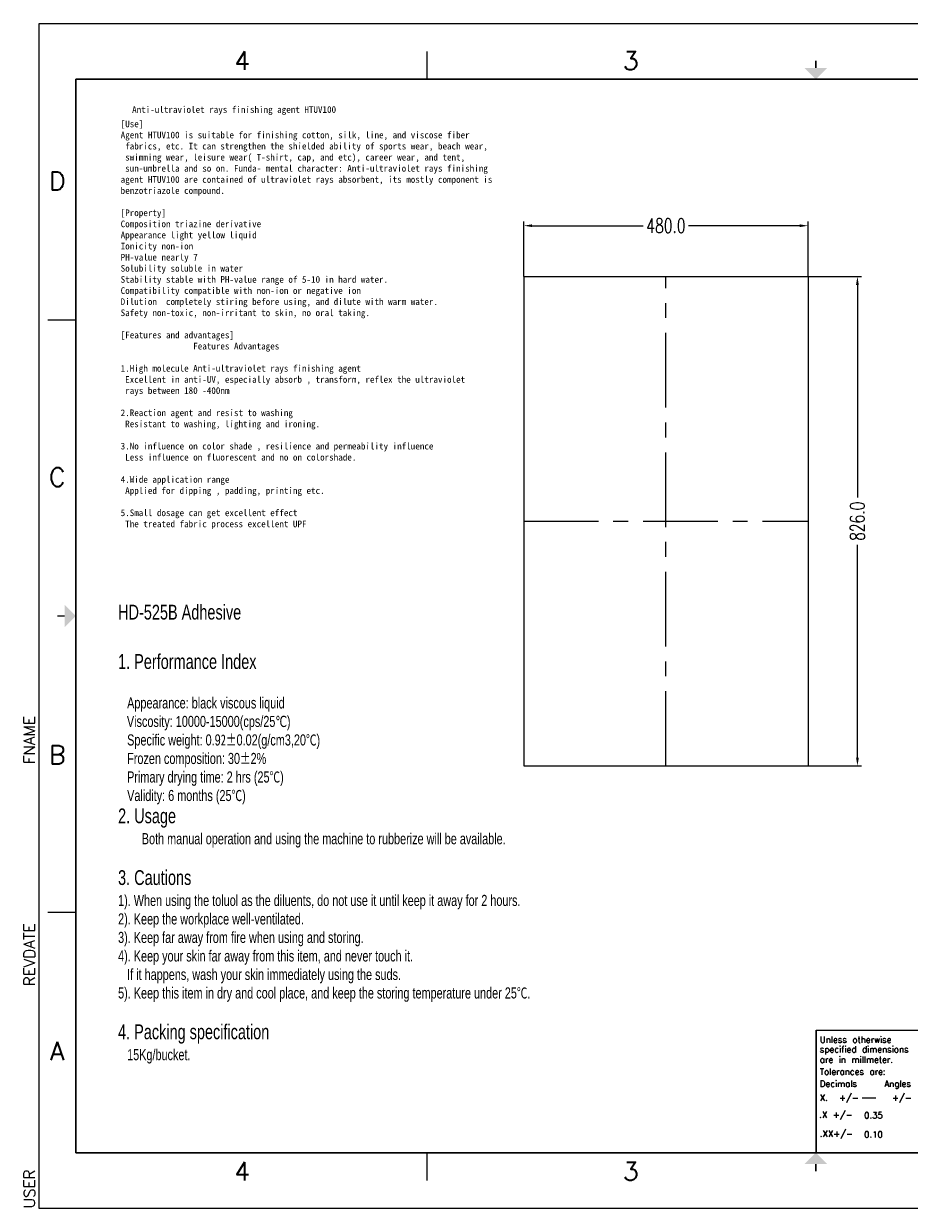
# Model space of a CAD drawing. Extents: x 7681 to 10331, y -1434 to 565.
# Tile 1 of 2: x 7681 to 9177, y -1434 to 565. Entities that reach past the tile are written whole.
import ezdxf
from ezdxf.enums import TextEntityAlignment as Align

# ---------------------------------------------------------------- set-up
doc = ezdxf.new("R2010")
doc.units = 0
doc.header["$LTSCALE"] = 7
doc.header["$MEASUREMENT"] = 0
doc.linetypes.add('CENTER', pattern=[0.6, 0.375, -0.075, 0.075, -0.075])
doc.layers.get('0').update_dxf_attribs({"linetype": 'CONTINUOUS'})
doc.layers.get('Defpoints').update_dxf_attribs({"linetype": 'CONTINUOUS'})
for name, color, linetype in [('5标注', 1, 'CONTINUOUS'), ('6文本', 5, 'CONTINUOUS'), ('Title Block', 7, 'CONTINUOUS')]:
    doc.layers.add(name, color=color, linetype=linetype)
doc.layers.add('center', color=1, linetype='CENTER', lineweight=5)
doc.styles.add('Roman', font='romans')
doc.styles.get("Standard").update_dxf_attribs({"font": 'txt', "bigfont": 'gbcbig.shx'})
doc.styles.add('text', font='SIMFANG.TTF', dxfattribs={"height": 16})
doc.styles.add('TXT', font='txt.shx', dxfattribs={"width": 0.7, "bigfont": 'INTECAD.SHX'})
doc.dimstyles.new('标准样式', dxfattribs={"dimscale": 7, "dimtxt": 3.5, "dimasz": 2, "dimexe": 1, "dimexo": 0, "dimgap": 1, "dimtad": 0, "dimdec": 1, "dimzin": 1, "dimdsep": 46, "dimtxsty": 'TXT', "dimcen": 0.09, "dimclrd": 5, "dimclre": 252, "dimadec": 1, "dimazin": 0, "dimtfac": 1, "dimtdec": 1, "dimtofl": 0, "dimtmove": 0, "dimatfit": 3, "dimfxl": 0, "dimtzin": 0, "dimlwd": 13, "dimlwe": 13, "dimarcsym": 0})

# ---------------------------------------------------------------- blocks, each defined once
blk = doc.blocks.new('*D31')
at = {"layer": '5标注', "color": 252, "lineweight": 13}
for p, q in [((9005.7, 138.2), (9096, 138.2)), ((9005.7, -687.8), (9096, -687.8))]:
    blk.add_line(p, q, dxfattribs=at)
at = {"layer": '5标注', "color": 5, "lineweight": 13}
for p, q in [((9089, 124.2), (9089, -234.9)), ((9089, -673.8), (9089, -314.6))]:
    blk.add_line(p, q, dxfattribs=at)
at = {"layer": '5标注', "color": 5}
for points in [[(9086.7, 124.2), (9091.4, 124.2), (9089, 138.2)], [(9086.7, -673.8), (9091.4, -673.8), (9089, -687.8)]]:
    blk.add_solid(points, dxfattribs=at)
at = {"layer": 'Defpoints', "color": 0}
for p in [(9005.7, 138.2), (9005.7, -687.8), (9089, -687.8)]:
    blk.add_point(p, dxfattribs=at)
at = {"layer": '5标注', "color": 0, "insert": (9089, -274.8), "char_height": 24.5, "attachment_point": 5, "rotation": 90, "style": 'TXT'}
blk.add_mtext('826.0', dxfattribs=at)
blk = doc.blocks.new('*D32')
at = {"layer": '5标注', "color": 252, "lineweight": 13}
for p, q in [((8525.7, 138.2), (8525.7, 231)), ((9005.7, 138.2), (9005.7, 231))]:
    blk.add_line(p, q, dxfattribs=at)
at = {"layer": '5标注', "color": 5, "lineweight": 13}
for p, q in [((8539.7, 224), (8727.2, 224)), ((8991.7, 224), (8804.1, 224))]:
    blk.add_line(p, q, dxfattribs=at)
at = {"layer": '5标注', "color": 5}
for points in [[(8539.7, 226.3), (8539.7, 221.7), (8525.7, 224)], [(8991.7, 226.3), (8991.7, 221.7), (9005.7, 224)]]:
    blk.add_solid(points, dxfattribs=at)
at = {"layer": 'Defpoints', "color": 0}
for p in [(8525.7, 224), (8525.7, 138.2), (9005.7, 138.2)]:
    blk.add_point(p, dxfattribs=at)
at = {"layer": '5标注', "color": 0, "insert": (8765.7, 224), "char_height": 24.5, "attachment_point": 5, "style": 'TXT'}
blk.add_mtext('480.0', dxfattribs=at)

msp = doc.modelspace()

# ---------------------------------------------------------------- linework, layer by layer
at = {"color": 7, "linetype": 'Continuous'}
for p, q in [((8525.67, 138.24), (9005.67, 138.24)), ((8525.67, 138.24), (8525.67, -687.76)), ((9005.67, 138.24), (9005.67, -687.76)), ((8525.67, -687.76), (9005.67, -687.76))]:
    msp.add_line(p, q, dxfattribs=at)
at = {"lineweight": 30}
msp.add_line((9019.39, -1133.66), (9019.39, -1340.71), dxfattribs=at)
msp.add_line((9019.39, -1133.66), (10268.41, -1133.66))
at = {"layer": 'center', "color": 1, "linetype": 'CENTER', "ltscale": 48}
for p, q in [((8765.67, -687.76), (8765.67, 138.24)), ((8525.67, -274.76), (9005.67, -274.76))]:
    msp.add_line(p, q, dxfattribs=at)
at = {"layer": 'Title Block'}
for p, q in [((10330.9, 564.96), (7706.68, 564.96)), ((7706.68, 564.96), (7706.68, -1434.44)), ((8362.73, 471.24), (8362.73, 518.1)), ((7722.3, 65.11), (7769.16, 65.11)), ((7722.3, -934.59), (7769.16, -934.59)), ((9096.81, -1248.17), (9119.9, -1248.17)), ((8362.73, -1387.58), (8362.73, -1340.71)), ((7706.68, -1434.44), (10330.9, -1434.44))]:
    msp.add_line(p, q, dxfattribs=at)
at = {"layer": 'Title Block', "lineweight": 30}
for p, q in [((10268.41, 471.24), (7769.16, 471.24)), ((7769.16, 471.24), (7769.16, -1340.71)), ((7769.16, -1340.71), (10268.41, -1340.71))]:
    msp.add_line(p, q, dxfattribs=at)
at = {"layer": 'Title Block', "const_width": 2.5}
for points in [[(9018.79, 502.48), (9018.79, 489.99)], [(7737.92, -434.74), (7750.42, -434.74)], [(9018.79, -1371.96), (9018.79, -1359.46)]]:
    msp.add_lwpolyline(points, dxfattribs=at)
at = {"layer": 'Title Block'}
for points in [[(9000.04, 489.99), (9037.53, 489.99), (9018.79, 471.24)], [(7750.42, -453.48), (7750.42, -415.99), (7769.16, -434.74)], [(9000.04, -1359.46), (9037.53, -1359.46), (9018.79, -1340.71)]]:
    msp.add_solid(points, dxfattribs=at)

# ---------------------------------------------------------------- texts
at = {"layer": '6文本', "style": 'Roman'}
for s, p in [('4', (8050.33, 502.48)), ('3', (8706.38, 502.48)), ('D', (7737.92, 299.42)), ('C', (7737.92, -200.43)), ('B', (7737.92, -669.04)), ('A', (7737.92, -1168.89)), ('4', (8050.33, -1371.96)), ('3', (8706.38, -1371.96))]:
    msp.add_text(s, height=31.24, dxfattribs=at).set_placement(p, align=Align.MIDDLE_CENTER)
at = {"layer": '6文本'}
for s, height, p in [('Unless otherwise', 10.5339, (9025.59, -1155.09)), ('specified dimensions', 10.5339, (9025.59, -1171.38)), ('are in millmeter.', 10.5339, (9025.59, -1188.69)), ('Tolerances are:', 10.5339, (9025.59, -1209.06)), ('Decimals    Angles', 10.5339, (9025.59, -1229.43)), ('X.  +/-', 10.534, (9025.59, -1252.86)), ('+/-', 10.534, (9147.45, -1252.86)), ('.X +/-', 10.534, (9024.57, -1281.69)), ('0.35', 10.534, (9100.27, -1282.79)), ('.XX+/-', 10.534, (9025.59, -1313.57)), ('0.10', 10.534, (9100.27, -1315.1))]:
    msp.add_text(s, height=height, dxfattribs=at).set_placement(p)
at = {"layer": '6文本', "attachment_point": 1}
for s, insert, char_height, width, style in [('Anti-ultraviolet rays finishing agent HTUV100', (7864.45, 425.75), 11.25, 366.1875, 'text'), ('[Use] \\PAgent HTUV100 is suitable for finishing cotton, silk, line, and viscose fiber\\P fabrics, etc. It can strengthen the shielded ability of sports wear, beach wear,\\P swimming wear, leisure wear( T-shirt, cap, and etc), career wear, and tent,\\P sun-umbrella and so on. Funda- mental character: Anti-ultraviolet rays finishing \\Pagent HTUV100 are contained of ultraviolet rays absorbent, its mostly component is \\Pbenzotriazole compound. \\P \\P[Property] \\PComposition triazine derivative  \\PAppearance light yellow liquid \\PIonicity non-ion  \\PPH-value nearly 7  \\PSolubility soluble in water  \\PStability stable with PH-value range of 5-10 in hard water.  \\PCompatibility compatible with non-ion or negative ion  \\PDilution  completely stiring before using, and dilute with warm water. \\PSafety non-toxic, non-irritant to skin, no oral taking.  \\P \\P[Features and advantages]  \\P                Features Advantages\\P \\P1.High molecule Anti-ultraviolet rays finishing agent\\P Excellent in anti-UV, especially absorb , transform, reflex the ultraviolet\\P rays between 180 -400nm\\P \\P2.Reaction agent and resist to washing\\P Resistant to washing, lighting and ironing.\\P \\P3.No influence on color shade , resilience and permeability influence\\P Less influence on fluorescent and no on colorshade.\\P \\P4.Wide application range\\P Applied for dipping , padding, printing etc.\\P \\P5.Small dosage can get excellent effect\\P The treated fabric process excellent UPF\\P \\P\\P ', (7845.09, 401.47), 11.25, 3443.248, 'text'), ('{\\fArial|b0|i0|c0|p34;HD-525B Adhesive\\P\\P1. Performance Index\\P\\H0.75x;   \\P   Appearance: black viscous liquid\\P\\fTimes New Roman|b0|i0|c0|p18;   \\fArial|b0|i0|c0|p34;Viscosity: 10000-15000(cps/25\\fTimes New Roman|b0|i0|c0|p18;℃\\fArial|b0|i0|c0|p34;)  \\P   Specific weight: 0.9\\fSimSun|b0|i0|c134|p2;2±\\fArial|b0|i0|c0|p34;0.02(g/cm3,20\\fSimSun|b0|i0|c134|p2;℃\\fArial|b0|i0|c0|p34;) \\P   Frozen composition: 30\\fSimSun|b0|i0|c134|p2;±\\fArial|b0|i0|c0|p34;2%\\P   Primary drying time: 2 hrs (25\\fSimSun|b0|i0|c134|p2;℃\\fArial|b0|i0|c0|p34;)\\P   Validity: 6 months (25\\fSimSun|b0|i0|c134|p2;℃\\fArial|b0|i0|c0|p34;)\\P\\H1.333x;2. Usage\\P\\pi40;\\H0.75x;Both manual operation and using the machine to rubberize will be available.\\P\\pi0;\\P\\H1.333x;3. Cautions\\P\\pi-40,l40;\\H0.75x;1). When using the toluol as the diluents, do not use it until keep it away for 2 hours.\\P\\pi0,l0;2). Keep the workplace well-ventilated.\\P3). Keep far away from fire when using and storing.\\P4). Keep your skin far away from this item, and never touch it.\\P   If it happens, wash your skin immediately using the suds.\\P\\pi-40,l40;5). Keep this item in dry and cool place, and keep the storing temperature under 25\\fSimSun|b0|i0|c134|p2;℃\\fArial|b0|i0|c0|p34;.\\P\\pi0,l0;\\P\\H1.333x;4. Packing specification\\P\\H0.75x;   15Kg/bucket.}', (7840.74, -415.75), 25, 5091.6519, 'TXT')]:
    msp.add_mtext(s, dxfattribs=dict(at, insert=insert, char_height=char_height, width=width, style=style))
at = {"layer": '6文本', "color": 0, "style": 'Roman', "flags": 8}
for tag, p in [('FNAME', (7700.43, -684.66)), ('REVDATE', (7700.43, -1059.55)), ('USER', (7700.43, -1434.44))]:
    msp.add_attdef(tag, p, '', height=18.74, rotation=90, dxfattribs=at)

# ---------------------------------------------------------------- dimensions: what is measured, and where the dimension line sits
at = {"layer": '5标注'}
dim = msp.add_linear_dim(base=(8525.67, 224), p1=(9005.67, 138.24), p2=(8525.67, 138.24), dimstyle='标准样式', override={"dimscale": 7}, dxfattribs=at)
dim.commit()
dim.dimension.update_dxf_attribs({"geometry": '*D32', "text_midpoint": (8765.67, 224)})
dim = msp.add_linear_dim(base=(9089.04, -687.76), p1=(9005.67, 138.24), p2=(9005.67, -687.76), angle=90, dimstyle='标准样式', override={"dimscale": 7}, dxfattribs=at)
dim.commit()
dim.dimension.update_dxf_attribs({"geometry": '*D31', "text_midpoint": (9089.04, -274.76)})

doc.saveas('drawing.dxf')
